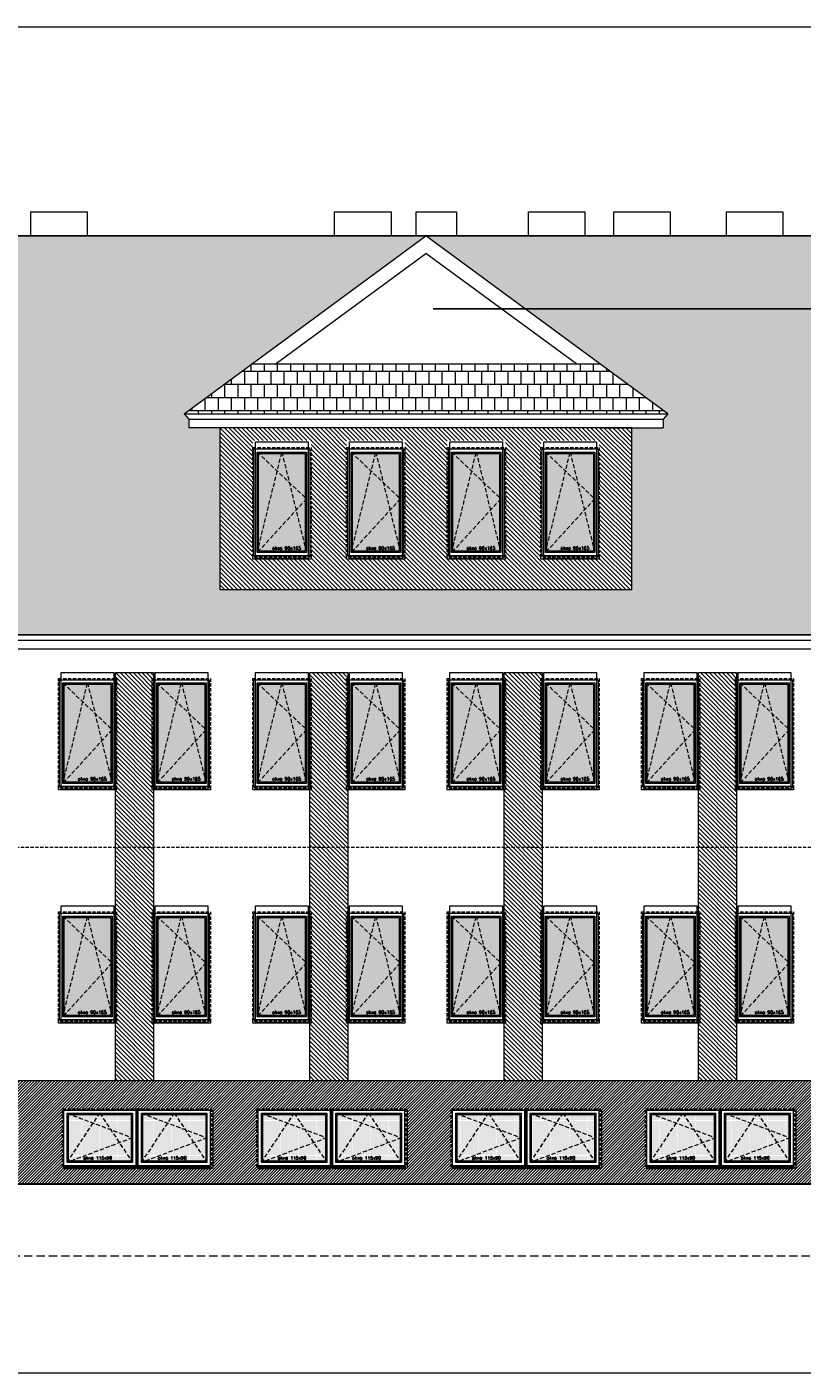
# Model space of a CAD drawing. Header units: millimetres. Extents: x 23192 to 177760, y -399809 to -79279.
# Tile 8 of 256: x 58257 to 59454, y -241830 to -239753. Entities that reach past the tile are written whole.
import ezdxf

# ---------------------------------------------------------------- set-up
doc = ezdxf.new("R2010")
doc.units = ezdxf.units.MM
for name, pattern in [('CACHE', [9.525, 6.35, -3.175]), ('CARKOVANA', [7.5, 5, -2.5]), ('HIDDEN', [9.525, 6.35, -3.175])]:
    doc.linetypes.add(name, pattern=pattern)
doc.layers.get('0').update_dxf_attribs({"lineweight": 0})
for name, color, linetype, lineweight in [('! opisy okien elewacja', 7, 'Continuous', 0), ('!! 0_ Istn-okna', 6, 'Continuous', 13), ('!! 0_ Istn-sciany', 3, 'Continuous', 30), ('!! 0_ Istn-widok', 1, 'Continuous', 15), ('!! 0_ WIDOK ELEWACJA', 4, 'Continuous', 0), ('!! 0_Istn-cienka', 4, 'Continuous', 9), ('!! 0_Istn-drzwi', 1, 'Continuous', 13), ('!! 1_Hatch dach', 252, 'Continuous', 5), ('!! 2_NOWE OKNA WIDOk - remont', 140, 'Continuous', 5), ('!! 2_TYNK OBRYS', 252, 'Continuous', 13)]:
    doc.layers.add(name, color=color, linetype=linetype, lineweight=lineweight)
for name, color, linetype, lineweight, true_color in [('!! 1_ELEWACJA KOLOR', 7, 'Continuous', 13, 0x6888bb), ('!! 1_Wyburzenia', 252, 'CARKOVANA', 13, 0x696969), ('!! 2_ELEWACJA COKÓŁ', 9, 'Continuous', 13, 0x808080)]:
    doc.layers.add(name, color=color, linetype=linetype, lineweight=lineweight, true_color=true_color)
doc.layers.add('!!_1  OPISY ELEWACJE', color=250, linetype='Continuous')
doc.styles.add('TXT', font='simplex.shx')

# ---------------------------------------------------------------- blocks, each defined once
blk = doc.blocks.new('okno 90x180')
at = {"layer": '!! 1_Hatch dach', "true_color": 0x575757}
h = blk.add_hatch(dxfattribs=at)
h.set_pattern_fill('DOTS', color=251)
h.set_pattern_definition([(0, (-9632.3096, -11392.1331), (0.79375, 1.5875), [0, -1.5875])])
h.paths.add_polyline_path([(9, -20), (81, -20), (81, -171), (9, -171)])
at = {"layer": '!! 0_ Istn-okna', "linetype": 'CARKOVANA', "lineweight": 5}
blk.add_lwpolyline([(0, -11), (90, -11), (90, -180), (0, -180)], close=True, dxfattribs=at)
at = {"layer": '!! 0_ Istn-okna'}
for points in [[(2, -13), (88, -13), (88, -178), (2, -178)], [(7, -18), (83, -18), (83, -173), (7, -173)], [(9, -20), (81, -20), (81, -171), (9, -171)], [(0, -178), (90, -178), (90, -183), (0, -183)]]:
    blk.add_lwpolyline(points, close=True, dxfattribs=at)
at = {"layer": '!! 1_Hatch dach', "color": 251, "linetype": 'CACHE', "true_color": 0x575757}
for points in [[(7, -173), (45, -18), (83, -173)], [(7, -18), (83, -90), (7, -173)]]:
    blk.add_lwpolyline(points, dxfattribs=at)
at = {"insert": (30.1, -163.6), "char_height": 5, "attachment_point": 1, "style": 'TXT'}
blk.add_mtext_dynamic_manual_height_columns('okno 90x165', width=52.63, gutter_width=75, heights=[0], dxfattribs=at)
blk = doc.blocks.new('okno 115x115')
at = {"layer": '!! 1_Hatch dach', "true_color": 0x575757}
h = blk.add_hatch(dxfattribs=at)
h.set_pattern_fill('DOTS', color=251, angle=360)
h.set_pattern_definition([(360, (-21873.4686, 1906.5186), (0.79375, 1.5875), [0, -1.5875])])
h.paths.add_polyline_path([(-12257.2, 13266.7), (-12160.2, 13266.7), (-12160.2, 13194.7), (-12257.2, 13194.7)])
h = blk.add_hatch(dxfattribs=at)
h.set_pattern_fill('ANSI31', color=251, scale=0.2, angle=360)
h.paths.add_polyline_path([(-12264.2, 13187.7), (-12153.2, 13187.7), (-12153.2, 13182.7), (-12264.2, 13182.7)])
at = {"layer": '!! 0_ Istn-okna', "linetype": 'CARKOVANA', "lineweight": 5}
blk.add_lwpolyline([(-12266.2, 13275.7), (-12151.2, 13275.7), (-12151.2, 13185.7), (-12266.2, 13185.7)], close=True, dxfattribs=at)
at = {"layer": '!! 0_ Istn-okna'}
for points in [[(-12264.2, 13273.7), (-12153.2, 13273.7), (-12153.2, 13187.7), (-12264.2, 13187.7)], [(-12259.2, 13268.7), (-12158.2, 13268.7), (-12158.2, 13192.7), (-12259.2, 13192.7)], [(-12257.2, 13266.7), (-12160.2, 13266.7), (-12160.2, 13194.7), (-12257.2, 13194.7)], [(-12264.2, 13187.7), (-12153.2, 13187.7), (-12153.2, 13182.7), (-12264.2, 13182.7)]]:
    blk.add_lwpolyline(points, close=True, dxfattribs=at)
at = {"layer": '!! 1_Hatch dach', "color": 251, "linetype": 'CACHE', "true_color": 0x575757}
for points in [[(-12259.2, 13192.7), (-12208.7, 13268.7), (-12158.2, 13192.7)], [(-12259.2, 13268.7), (-12158.2, 13230.7), (-12259.2, 13192.7)]]:
    blk.add_lwpolyline(points, dxfattribs=at)
at = {"insert": (-12234.1, 13202.1), "char_height": 5, "attachment_point": 1, "style": 'TXT'}
blk.add_mtext_dynamic_manual_height_columns('okno 115x90', width=52.63, gutter_width=75, heights=[0], dxfattribs=at)

msp = doc.modelspace()

# ---------------------------------------------------------------- hatches: boundary and pattern name
at = {"layer": '!! 1_ELEWACJA KOLOR', "true_color": 0x315442}
h = msp.add_hatch(dxfattribs=at)
h.set_pattern_fill('ANSI31', color=129, scale=1.5, angle=-90)
h.paths.add_polyline_path([(59190.56903, -240371.5708), (59142.06903, -240371.5708), (58555.56903, -240371.5708), (58555.56903, -240621.52607), (59190.56903, -240621.52607)])
h.paths.add_polyline_path([(58905.56903, -240574.15298), (58905.56903, -240569.15298), (58905.56903, -240391.15298), (58995.56903, -240391.15298), (58995.56903, -240571.15298), (58995.56903, -240574.15298)], flags=16)
h.paths.add_polyline_path([(58910.06903, -240573.15298), (58910.06903, -240569.15298), (58907.56903, -240569.15298), (58907.56903, -240393.15298), (58993.56903, -240393.15298), (58993.56903, -240569.15298), (58991.06903, -240569.15298), (58991.06903, -240573.15298)], flags=0)
h.paths.add_polyline_path([(58912.56903, -240564.15298), (58912.56903, -240398.15298), (58988.56903, -240398.15298), (58988.56903, -240564.15298)], flags=0)
h.paths.add_polyline_path([(58912.56903, -240564.15298), (58914.56903, -240555.41614), (58914.56903, -240400.33719), (58914.40035, -240400.15298), (58950.1112, -240400.15298), (58950.56903, -240398.15298), (58951.02686, -240400.15298), (58986.56903, -240400.15298), (58986.56903, -240478.96877), (58988.56903, -240481.15298), (58986.56903, -240483.33719), (58986.56903, -240562.15298), (58914.40035, -240562.15298)], flags=0)
h.paths.add_polyline_path([(58840.56903, -240574.15298), (58750.56903, -240574.15298), (58750.56903, -240569.15298), (58750.56903, -240391.15298), (58840.56903, -240391.15298), (58840.56903, -240571.15298)], flags=16)
h.paths.add_polyline_path([(58836.06903, -240573.15298), (58755.06903, -240573.15298), (58755.06903, -240569.15298), (58752.56903, -240569.15298), (58752.56903, -240393.15298), (58838.56903, -240393.15298), (58838.56903, -240569.15298), (58836.06903, -240569.15298)], flags=0)
h.paths.add_polyline_path([(58833.56903, -240564.15298), (58757.56903, -240564.15298), (58757.56903, -240398.15298), (58833.56903, -240398.15298)], flags=0)
h.paths.add_polyline_path([(58831.56903, -240562.15298), (58759.40035, -240562.15298), (58757.56903, -240564.15298), (58759.56903, -240555.41614), (58759.56903, -240400.33719), (58759.40035, -240400.15298), (58795.1112, -240400.15298), (58795.56903, -240398.15298), (58796.02686, -240400.15298), (58831.56903, -240400.15298), (58831.56903, -240478.96877), (58833.56903, -240481.15298), (58831.56903, -240483.33719)], flags=0)
h.paths.add_polyline_path([(59050.56903, -240574.15298), (59050.56903, -240569.15298), (59050.56903, -240391.15298), (59140.56903, -240391.15298), (59140.56903, -240571.15298), (59140.56903, -240574.15298)], flags=16)
h.paths.add_polyline_path([(59052.56903, -240569.15298), (59052.56903, -240393.15298), (59138.56903, -240393.15298), (59138.56903, -240569.15298), (59136.06903, -240569.15298), (59136.06903, -240573.15298), (59055.06903, -240573.15298), (59055.06903, -240569.15298)], flags=0)
h.paths.add_polyline_path([(59057.56903, -240564.15298), (59057.56903, -240398.15298), (59133.56903, -240398.15298), (59133.56903, -240564.15298)], flags=0)
h.paths.add_polyline_path([(59057.56903, -240564.15298), (59059.56903, -240555.41614), (59059.56903, -240400.33719), (59059.40035, -240400.15298), (59095.1112, -240400.15298), (59095.56903, -240398.15298), (59096.02686, -240400.15298), (59131.56903, -240400.15298), (59131.56903, -240478.96877), (59133.56903, -240481.15298), (59131.56903, -240483.33719), (59131.56903, -240562.15298), (59059.40035, -240562.15298)], flags=0)
h.paths.add_polyline_path([(58695.56903, -240574.15298), (58605.56903, -240574.15298), (58605.56903, -240569.15298), (58605.56903, -240391.15298), (58695.56903, -240391.15298), (58695.56903, -240571.15298)], flags=16)
h.paths.add_polyline_path([(58693.56903, -240569.15298), (58691.06903, -240569.15298), (58691.06903, -240573.15298), (58610.06903, -240573.15298), (58610.06903, -240569.15298), (58607.56903, -240569.15298), (58607.56903, -240393.15298), (58693.56903, -240393.15298)], flags=0)
h.paths.add_polyline_path([(58688.56903, -240564.15298), (58612.56903, -240564.15298), (58612.56903, -240398.15298), (58688.56903, -240398.15298)], flags=0)
h.paths.add_polyline_path([(58686.56903, -240562.15298), (58614.40035, -240562.15298), (58612.56903, -240564.15298), (58614.56903, -240555.41614), (58614.56903, -240400.33719), (58614.40035, -240400.15298), (58650.1112, -240400.15298), (58650.56903, -240398.15298), (58651.02686, -240400.15298), (58686.56903, -240400.15298), (58686.56903, -240478.96877), (58688.56903, -240481.15298), (58686.56903, -240483.33719)], flags=0)
h.paths.add_polyline_path([(58634.39678, -240560.99335), (58684.51583, -240560.99335), (58684.51583, -240553.49335), (58634.39678, -240553.49335)], flags=8)
h.paths.add_polyline_path([(58779.39678, -240560.99335), (58829.51583, -240560.99335), (58829.51583, -240553.49335), (58779.39678, -240553.49335)], flags=8)
h.paths.add_polyline_path([(58934.39678, -240560.99335), (58984.51583, -240560.99335), (58984.51583, -240553.49335), (58934.39678, -240553.49335)], flags=8)
h.paths.add_polyline_path([(59079.39678, -240560.99335), (59129.51583, -240560.99335), (59129.51583, -240553.49335), (59079.39678, -240553.49335)], flags=8)
h = msp.add_hatch(dxfattribs=at)
h.set_pattern_fill('ANSI31', color=129, scale=1.5, angle=-90)
h.paths.add_polyline_path([(58393.56903, -240749.35053), (58452.56903, -240749.35053), (58452.56903, -241379.35053), (58393.56903, -241379.35053)])
h = msp.add_hatch(dxfattribs=at)
h.set_pattern_fill('ANSI31', color=129, scale=1.5, angle=-90)
h.paths.add_polyline_path([(58693.56903, -240749.35053), (58752.56903, -240749.35053), (58752.56903, -241379.35053), (58693.56903, -241379.35053)])
h = msp.add_hatch(dxfattribs=at)
h.set_pattern_fill('ANSI31', color=129, scale=1.5, angle=-90)
h.paths.add_polyline_path([(58993.56903, -240749.35053), (59052.56903, -240749.35053), (59052.56903, -241379.35053), (58993.56903, -241379.35053)])
h = msp.add_hatch(dxfattribs=at)
h.set_pattern_fill('ANSI31', color=129, scale=1.5, angle=-90)
h.paths.add_polyline_path([(59293.56903, -240749.35053), (59352.56903, -240749.35053), (59352.56903, -241379.35053), (59293.56903, -241379.35053)])
at = {"layer": '!! 1_Hatch dach', "true_color": 0x990000}
h = msp.add_hatch(dxfattribs=at)
h.set_pattern_fill('AR-B88', color=14, scale=0.1, angle=180)
h.paths.add_polyline_path([(58873.06903, -240075.35053), (55873.06903, -240075.35053), (56246.33593, -240349.80011), (56239.06903, -240358.05796), (56239.06903, -240371.5708), (56227.17773, -240371.5708), (56190.56903, -240371.5708), (56190.56903, -240621.52607), (55555.56903, -240621.52607), (55555.56903, -240371.5708), (55507.06903, -240371.5708), (55507.06903, -240358.05796), (55499.80212, -240349.80011), (55873.06903, -240075.35053), (54941.06903, -240075.35053), (54941.06903, -240691.16861), (56910.29832, -240691.16861), (57374.31903, -240282.83038), (57838.33974, -240691.16861), (59895.06903, -240691.16861), (59895.06903, -240075.35053), (58873.06903, -240075.35053), (59246.33593, -240349.80011), (59239.06903, -240358.05796), (59239.06903, -240371.5708), (59227.17773, -240371.5708), (59190.56903, -240371.5708), (59190.56903, -240621.52607), (58555.56903, -240621.52607), (58555.56903, -240371.5708), (58507.06903, -240371.5708), (58507.06903, -240358.05796), (58499.80212, -240349.80011)])
h.paths.add_polyline_path([(56496.06903, -240456.15298), (56496.06903, -240571.15298), (56421.06903, -240571.15298), (56421.06903, -240456.15298)], flags=16)
h.paths.add_polyline_path([(56489.06903, -240463.15298), (56489.06903, -240564.15298), (56428.06903, -240564.15298), (56428.06903, -240463.15298)], flags=0)
h.paths.add_polyline_path([(56487.06903, -240465.15298), (56487.06903, -240511.99724), (56489.06903, -240513.65298), (56487.06903, -240515.30872), (56487.06903, -240557.53003), (56488.46507, -240562.15298), (56430.48487, -240562.15298), (56428.06903, -240564.15298), (56430.06903, -240557.53003), (56430.06903, -240464.80872), (56430.48487, -240465.15298), (56457.96507, -240465.15298), (56458.56903, -240463.15298), (56459.17299, -240465.15298)], flags=0)
h.paths.add_polyline_path([(59495.06903, -240456.15298), (59570.06903, -240456.15298), (59570.06903, -240571.15298), (59495.06903, -240571.15298)], flags=16)
h.paths.add_polyline_path([(59502.06903, -240463.15298), (59563.06903, -240463.15298), (59563.06903, -240564.15298), (59502.06903, -240564.15298)], flags=0)
h.paths.add_polyline_path([(59504.06903, -240464.80872), (59504.48487, -240465.15298), (59531.96507, -240465.15298), (59532.56903, -240463.15298), (59533.17299, -240465.15298), (59561.06903, -240465.15298), (59561.06903, -240511.99724), (59563.06903, -240513.65298), (59561.06903, -240515.30872), (59561.06903, -240557.53003), (59562.46507, -240562.15298), (59504.48487, -240562.15298), (59502.06903, -240564.15298), (59504.06903, -240557.53003)], flags=0)
h.paths.add_polyline_path([(55345.06903, -240456.15298), (55345.06903, -240571.15298), (55270.06903, -240571.15298), (55270.06903, -240456.15298)], flags=16)
h.paths.add_polyline_path([(55338.06903, -240463.15298), (55338.06903, -240564.15298), (55277.06903, -240564.15298), (55277.06903, -240463.15298)], flags=0)
h.paths.add_polyline_path([(55336.06903, -240465.15298), (55336.06903, -240511.99724), (55338.06903, -240513.65298), (55336.06903, -240515.30872), (55336.06903, -240557.53003), (55337.46507, -240562.15298), (55279.48487, -240562.15298), (55277.06903, -240564.15298), (55279.06903, -240557.53003), (55279.06903, -240464.80872), (55279.48487, -240465.15298), (55306.96507, -240465.15298), (55307.56903, -240463.15298), (55308.17299, -240465.15298)], flags=0)
h.paths.add_polyline_path([(55298.89678, -240560.99335), (55349.01583, -240560.99335), (55349.01583, -240553.49335), (55298.89678, -240553.49335)], flags=24)
h.paths.add_polyline_path([(56449.89678, -240560.99335), (56500.01583, -240560.99335), (56500.01583, -240553.49335), (56449.89678, -240553.49335)], flags=24)
h.paths.add_polyline_path([(59523.89678, -240560.99335), (59574.01583, -240560.99335), (59574.01583, -240553.49335), (59523.89678, -240553.49335)], flags=24)
h = msp.add_hatch(dxfattribs=at)
h.set_pattern_fill('AR-B88', color=14, scale=0.1, angle=180)
h.paths.add_polyline_path([(59142.56989, -240273.50472), (58603.56816, -240273.50472), (58499.80212, -240349.80011), (59246.33593, -240349.80011)])
at = {"layer": '!! 2_ELEWACJA COKÓŁ', "true_color": 0x2b2b2c}
h = msp.add_hatch(dxfattribs=at)
h.set_pattern_fill('ANSI31', color=250)
h.set_pattern_definition([(45, (-4038.4983, -39195.6034), (-2.24506403, 2.24506403), [])])
h.paths.add_polyline_path([(59805.06903, -241379.35053), (58005.06903, -241379.35053), (58005.06903, -241538.93262), (59805.06903, -241538.93262)])
h.paths.add_polyline_path([(59212.06903, -241422.35053), (59327.06903, -241422.35053), (59444.06903, -241422.35053), (59444.06903, -241514.35053), (59212.06903, -241514.35053)], flags=16)
h.paths.add_polyline_path([(59214.06903, -241424.35053), (59325.06903, -241424.35053), (59325.06903, -241510.35053), (59214.06903, -241510.35053)], flags=0)
h.paths.add_polyline_path([(59219.06903, -241429.35053), (59320.06903, -241429.35053), (59320.06903, -241505.35053), (59219.06903, -241505.35053)], flags=0)
h.paths.add_polyline_path([(59224.38482, -241431.35053), (59268.24008, -241431.35053), (59269.56903, -241429.35053), (59270.89798, -241431.35053), (59318.06903, -241431.35053), (59318.06903, -241466.59806), (59320.06903, -241467.35053), (59318.06903, -241468.10301), (59318.06903, -241502.34063), (59318.74008, -241503.35053), (59224.38482, -241503.35053), (59219.06903, -241505.35053), (59221.06903, -241502.34063), (59221.06903, -241430.10301)], flags=0)
h.paths.add_polyline_path([(59144.06903, -241514.35053), (58912.06903, -241514.35053), (58912.06903, -241422.35053), (59027.06903, -241422.35053), (59144.06903, -241422.35053)], flags=16)
h.paths.add_polyline_path([(59140.06903, -241424.35053), (59140.06903, -241510.35053), (59029.06903, -241510.35053), (59029.06903, -241424.35053)], flags=0)
h.paths.add_polyline_path([(59135.06903, -241429.35053), (59135.06903, -241505.35053), (59034.06903, -241505.35053), (59034.06903, -241429.35053)], flags=0)
h.paths.add_polyline_path([(59133.06903, -241431.35053), (59133.06903, -241466.59806), (59135.06903, -241467.35053), (59133.06903, -241468.10301), (59133.06903, -241502.34063), (59133.74008, -241503.35053), (59039.38482, -241503.35053), (59034.06903, -241505.35053), (59036.06903, -241502.34063), (59036.06903, -241430.10301), (59039.38482, -241431.35053), (59083.24008, -241431.35053), (59084.56903, -241429.35053), (59085.89798, -241431.35053)], flags=0)
h.paths.add_polyline_path([(59329.06903, -241424.35053), (59440.06903, -241424.35053), (59440.06903, -241510.35053), (59329.06903, -241510.35053)], flags=0)
h.paths.add_polyline_path([(59334.06903, -241429.35053), (59435.06903, -241429.35053), (59435.06903, -241505.35053), (59334.06903, -241505.35053)], flags=0)
h.paths.add_polyline_path([(59339.38482, -241431.35053), (59383.24008, -241431.35053), (59384.56903, -241429.35053), (59385.89798, -241431.35053), (59433.06903, -241431.35053), (59433.06903, -241466.59806), (59435.06903, -241467.35053), (59433.06903, -241468.10301), (59433.06903, -241502.34063), (59433.74008, -241503.35053), (59339.38482, -241503.35053), (59334.06903, -241505.35053), (59336.06903, -241502.34063), (59336.06903, -241430.10301)], flags=0)
h.paths.add_polyline_path([(59025.06903, -241424.35053), (59025.06903, -241510.35053), (58914.06903, -241510.35053), (58914.06903, -241424.35053)], flags=0)
h.paths.add_polyline_path([(59020.06903, -241429.35053), (59020.06903, -241505.35053), (58919.06903, -241505.35053), (58919.06903, -241429.35053)], flags=0)
h.paths.add_polyline_path([(59018.06903, -241431.35053), (59018.06903, -241466.59806), (59020.06903, -241467.35053), (59018.06903, -241468.10301), (59018.06903, -241502.34063), (59018.74008, -241503.35053), (58924.38482, -241503.35053), (58919.06903, -241505.35053), (58921.06903, -241502.34063), (58921.06903, -241430.10301), (58924.38482, -241431.35053), (58968.24008, -241431.35053), (58969.56903, -241429.35053), (58970.89798, -241431.35053)], flags=0)
h.paths.add_polyline_path([(59512.06903, -241422.35053), (59627.06903, -241422.35053), (59744.06903, -241422.35053), (59744.06903, -241514.35053), (59512.06903, -241514.35053)], flags=16)
h.paths.add_polyline_path([(59514.06903, -241424.35053), (59625.06903, -241424.35053), (59625.06903, -241510.35053), (59514.06903, -241510.35053)], flags=0)
h.paths.add_polyline_path([(59519.06903, -241429.35053), (59620.06903, -241429.35053), (59620.06903, -241505.35053), (59519.06903, -241505.35053)], flags=0)
h.paths.add_polyline_path([(59521.06903, -241430.10301), (59524.38482, -241431.35053), (59568.24008, -241431.35053), (59569.56903, -241429.35053), (59570.89798, -241431.35053), (59618.06903, -241431.35053), (59618.06903, -241466.59806), (59620.06903, -241467.35053), (59618.06903, -241468.10301), (59618.06903, -241502.34063), (59618.74008, -241503.35053), (59524.38482, -241503.35053), (59519.06903, -241505.35053), (59521.06903, -241502.34063)], flags=0)
h.paths.add_polyline_path([(58844.06903, -241514.35053), (58612.06903, -241514.35053), (58612.06903, -241422.35053), (58727.06903, -241422.35053), (58844.06903, -241422.35053)], flags=16)
h.paths.add_polyline_path([(58840.06903, -241424.35053), (58840.06903, -241510.35053), (58729.06903, -241510.35053), (58729.06903, -241424.35053)], flags=0)
h.paths.add_polyline_path([(58835.06903, -241429.35053), (58835.06903, -241505.35053), (58734.06903, -241505.35053), (58734.06903, -241429.35053)], flags=0)
h.paths.add_polyline_path([(58833.06903, -241431.35053), (58833.06903, -241466.59806), (58835.06903, -241467.35053), (58833.06903, -241468.10301), (58833.06903, -241502.34063), (58833.74008, -241503.35053), (58739.38482, -241503.35053), (58734.06903, -241505.35053), (58736.06903, -241502.34063), (58736.06903, -241430.10301), (58739.38482, -241431.35053), (58783.24008, -241431.35053), (58784.56903, -241429.35053), (58785.89798, -241431.35053)], flags=0)
h.paths.add_polyline_path([(59629.06903, -241424.35053), (59740.06903, -241424.35053), (59740.06903, -241510.35053), (59629.06903, -241510.35053)], flags=0)
h.paths.add_polyline_path([(59634.06903, -241429.35053), (59735.06903, -241429.35053), (59735.06903, -241505.35053), (59634.06903, -241505.35053)], flags=0)
h.paths.add_polyline_path([(59636.06903, -241430.10301), (59639.38482, -241431.35053), (59683.24008, -241431.35053), (59684.56903, -241429.35053), (59685.89798, -241431.35053), (59733.06903, -241431.35053), (59733.06903, -241466.59806), (59735.06903, -241467.35053), (59733.06903, -241468.10301), (59733.06903, -241502.34063), (59733.74008, -241503.35053), (59639.38482, -241503.35053), (59634.06903, -241505.35053), (59636.06903, -241502.34063)], flags=0)
h.paths.add_polyline_path([(58725.06903, -241424.35053), (58725.06903, -241510.35053), (58614.06903, -241510.35053), (58614.06903, -241424.35053)], flags=0)
h.paths.add_polyline_path([(58720.06903, -241429.35053), (58720.06903, -241505.35053), (58619.06903, -241505.35053), (58619.06903, -241429.35053)], flags=0)
h.paths.add_polyline_path([(58718.06903, -241431.35053), (58718.06903, -241466.59806), (58720.06903, -241467.35053), (58718.06903, -241468.10301), (58718.06903, -241502.34063), (58718.74008, -241503.35053), (58624.38482, -241503.35053), (58619.06903, -241505.35053), (58621.06903, -241502.34063), (58621.06903, -241430.10301), (58624.38482, -241431.35053), (58668.24008, -241431.35053), (58669.56903, -241429.35053), (58670.89798, -241431.35053)], flags=0)
h.paths.add_polyline_path([(58544.06903, -241514.35053), (58312.06903, -241514.35053), (58312.06903, -241422.35053), (58427.06903, -241422.35053), (58544.06903, -241422.35053)], flags=16)
h.paths.add_polyline_path([(58540.06903, -241424.35053), (58540.06903, -241510.35053), (58429.06903, -241510.35053), (58429.06903, -241424.35053)], flags=0)
h.paths.add_polyline_path([(58535.06903, -241429.35053), (58535.06903, -241505.35053), (58434.06903, -241505.35053), (58434.06903, -241429.35053)], flags=0)
h.paths.add_polyline_path([(58533.06903, -241431.35053), (58533.06903, -241466.59806), (58535.06903, -241467.35053), (58533.06903, -241468.10301), (58533.06903, -241502.34063), (58533.74008, -241503.35053), (58439.38482, -241503.35053), (58434.06903, -241505.35053), (58436.06903, -241502.34063), (58436.06903, -241430.10301), (58439.38482, -241431.35053), (58483.24008, -241431.35053), (58484.56903, -241429.35053), (58485.89798, -241431.35053)], flags=0)
h.paths.add_polyline_path([(58425.06903, -241424.35053), (58425.06903, -241510.35053), (58314.06903, -241510.35053), (58314.06903, -241424.35053)], flags=0)
h.paths.add_polyline_path([(58420.06903, -241429.35053), (58420.06903, -241505.35053), (58319.06903, -241505.35053), (58319.06903, -241429.35053)], flags=0)
h.paths.add_polyline_path([(58420.06903, -241467.35053), (58418.06903, -241468.10301), (58418.06903, -241502.34063), (58418.74008, -241503.35053), (58324.38482, -241503.35053), (58319.06903, -241505.35053), (58321.06903, -241502.34063), (58321.06903, -241430.10301), (58324.38482, -241431.35053), (58368.24008, -241431.35053), (58369.56903, -241429.35053), (58370.89798, -241431.35053), (58418.06903, -241431.35053), (58418.06903, -241466.59806)], flags=0)
h.paths.add_polyline_path([(58244.06903, -241514.35053), (58012.06903, -241514.35053), (58012.06903, -241422.35053), (58127.06903, -241422.35053), (58244.06903, -241422.35053)], flags=16)
h.paths.add_polyline_path([(58240.06903, -241424.35053), (58240.06903, -241510.35053), (58129.06903, -241510.35053), (58129.06903, -241424.35053)], flags=0)
h.paths.add_polyline_path([(58235.06903, -241429.35053), (58235.06903, -241505.35053), (58134.06903, -241505.35053), (58134.06903, -241429.35053)], flags=0)
h.paths.add_polyline_path([(58235.06903, -241467.35053), (58233.06903, -241468.10301), (58233.06903, -241502.34063), (58233.74008, -241503.35053), (58139.38482, -241503.35053), (58134.06903, -241505.35053), (58136.06903, -241502.34063), (58136.06903, -241430.10301), (58139.38482, -241431.35053), (58183.24008, -241431.35053), (58184.56903, -241429.35053), (58185.89798, -241431.35053), (58233.06903, -241431.35053), (58233.06903, -241466.59806)], flags=0)
h.paths.add_polyline_path([(58125.06903, -241424.35053), (58125.06903, -241510.35053), (58014.06903, -241510.35053), (58014.06903, -241424.35053)], flags=0)
h.paths.add_polyline_path([(58120.06903, -241429.35053), (58120.06903, -241505.35053), (58019.06903, -241505.35053), (58019.06903, -241429.35053)], flags=0)
h.paths.add_polyline_path([(58120.06903, -241467.35053), (58118.06903, -241468.10301), (58118.06903, -241502.34063), (58118.74008, -241503.35053), (58024.38482, -241503.35053), (58019.06903, -241505.35053), (58021.06903, -241502.34063), (58021.06903, -241430.10301), (58024.38482, -241431.35053), (58068.24008, -241431.35053), (58069.56903, -241429.35053), (58070.89798, -241431.35053), (58118.06903, -241431.35053), (58118.06903, -241466.59806)], flags=0)
h.paths.add_polyline_path([(59657.89678, -241502.1909), (59707.06345, -241502.1909), (59707.06345, -241494.6909), (59657.89678, -241494.6909)], flags=8)
h.paths.add_polyline_path([(59542.89678, -241502.1909), (59592.06345, -241502.1909), (59592.06345, -241494.6909), (59542.89678, -241494.6909)], flags=8)
h.paths.add_polyline_path([(59357.89678, -241502.1909), (59407.06345, -241502.1909), (59407.06345, -241494.6909), (59357.89678, -241494.6909)], flags=8)
h.paths.add_polyline_path([(59242.89678, -241502.1909), (59292.06345, -241502.1909), (59292.06345, -241494.6909), (59242.89678, -241494.6909)], flags=8)
h.paths.add_polyline_path([(59057.89678, -241502.1909), (59107.06345, -241502.1909), (59107.06345, -241494.6909), (59057.89678, -241494.6909)], flags=8)
h.paths.add_polyline_path([(58942.89678, -241502.1909), (58992.06345, -241502.1909), (58992.06345, -241494.6909), (58942.89678, -241494.6909)], flags=8)
h.paths.add_polyline_path([(58757.89678, -241502.1909), (58807.06345, -241502.1909), (58807.06345, -241494.6909), (58757.89678, -241494.6909)], flags=8)
h.paths.add_polyline_path([(58642.89678, -241502.1909), (58692.06345, -241502.1909), (58692.06345, -241494.6909), (58642.89678, -241494.6909)], flags=8)
h.paths.add_polyline_path([(58457.89678, -241502.1909), (58507.06345, -241502.1909), (58507.06345, -241494.6909), (58457.89678, -241494.6909)], flags=8)
h.paths.add_polyline_path([(58342.89678, -241502.1909), (58392.06345, -241502.1909), (58392.06345, -241494.6909), (58342.89678, -241494.6909)], flags=8)
h.paths.add_polyline_path([(58157.89678, -241502.1909), (58207.06345, -241502.1909), (58207.06345, -241494.6909), (58157.89678, -241494.6909)], flags=8)
h.paths.add_polyline_path([(58042.89678, -241502.1909), (58092.06345, -241502.1909), (58092.06345, -241494.6909), (58042.89678, -241494.6909)], flags=8)

# ---------------------------------------------------------------- linework, layer by layer
at = {"layer": '! opisy okien elewacja'}
msp.add_lwpolyline([(53420.42771, -239752.90582), (60543.65378, -239752.90582), (60543.65378, -241830.32956), (53420.42771, -241830.32956)], close=True, dxfattribs=at)
for points in [[(58555.56903, -240621.52607), (58555.56903, -240371.5708)], [(59190.56903, -240621.52607), (59190.56903, -240371.5708)]]:
    msp.add_lwpolyline(points, dxfattribs=at)
at = {"layer": '!! 0_ Istn-sciany'}
msp.add_lwpolyline([(59954.93486, -241538.93262), (58000.06903, -241538.93262)], dxfattribs=at)
at = {"layer": '!! 0_ Istn-widok'}
msp.add_lwpolyline([(57838.33974, -240691.16861), (59895.06903, -240691.16861)], dxfattribs=at)
at = {"layer": '!! 0_ WIDOK ELEWACJA'}
for points in [[(58263.06903, -240038.35053), (58350.06903, -240038.35053), (58350.06903, -240075.35053), (58263.06903, -240075.35053)], [(58732.06903, -240038.35053), (58819.06903, -240038.35053), (58819.06903, -240075.35053), (58732.06903, -240075.35053)], [(58858.06903, -240038.35053), (58920.06903, -240038.35053), (58920.06903, -240075.35053), (58858.06903, -240075.35053)], [(59031.06903, -240038.35053), (59118.06903, -240038.35053), (59118.06903, -240075.35053), (59031.06903, -240075.35053)], [(59163.06903, -240038.35053), (59250.06903, -240038.35053), (59250.06903, -240075.35053), (59163.06903, -240075.35053)], [(59337.06903, -240038.35053), (59424.06903, -240038.35053), (59424.06903, -240075.35053), (59337.06903, -240075.35053)], [(54941.06903, -240691.16861), (54941.06903, -240075.35053), (59895.06903, -240075.35053), (59895.06903, -240691.16861), (57838.33974, -240691.16861), (57374.31903, -240282.83038), (56910.29832, -240691.16861)], [(58610.06903, -240393.15298), (58691.06903, -240393.15298), (58691.06903, -240573.15298), (58610.06903, -240573.15298)], [(58755.06903, -240393.15298), (58836.06903, -240393.15298), (58836.06903, -240573.15298), (58755.06903, -240573.15298)], [(58910.06903, -240393.15298), (58991.06903, -240393.15298), (58991.06903, -240573.15298), (58910.06903, -240573.15298)], [(59055.06903, -240393.15298), (59136.06903, -240393.15298), (59136.06903, -240573.15298), (59055.06903, -240573.15298)], [(58310.06903, -240749.35053), (58391.06903, -240749.35053), (58391.06903, -240929.35053), (58310.06903, -240929.35053)], [(58455.06903, -240749.35053), (58536.06903, -240749.35053), (58536.06903, -240929.35053), (58455.06903, -240929.35053)], [(58455.06903, -240749.35053), (58536.06903, -240749.35053), (58536.06903, -240929.35053), (58455.06903, -240929.35053)], [(58610.06903, -240749.35053), (58691.06903, -240749.35053), (58691.06903, -240929.35053), (58610.06903, -240929.35053)], [(58755.06903, -240749.35053), (58836.06903, -240749.35053), (58836.06903, -240929.35053), (58755.06903, -240929.35053)], [(58910.06903, -240749.35053), (58991.06903, -240749.35053), (58991.06903, -240929.35053), (58910.06903, -240929.35053)], [(59055.06903, -240749.35053), (59136.06903, -240749.35053), (59136.06903, -240929.35053), (59055.06903, -240929.35053)], [(59210.06903, -240749.35053), (59291.06903, -240749.35053), (59291.06903, -240929.35053), (59210.06903, -240929.35053)], [(59355.06903, -240749.35053), (59436.06903, -240749.35053), (59436.06903, -240929.35053), (59355.06903, -240929.35053)], [(58310.06903, -241109.35053), (58391.06903, -241109.35053), (58391.06903, -241289.35053), (58310.06903, -241289.35053)], [(58455.06903, -241109.35053), (58536.06903, -241109.35053), (58536.06903, -241289.35053), (58455.06903, -241289.35053)], [(58455.06903, -241109.35053), (58536.06903, -241109.35053), (58536.06903, -241289.35053), (58455.06903, -241289.35053)], [(58610.06903, -241109.35053), (58691.06903, -241109.35053), (58691.06903, -241289.35053), (58610.06903, -241289.35053)], [(58755.06903, -241109.35053), (58836.06903, -241109.35053), (58836.06903, -241289.35053), (58755.06903, -241289.35053)], [(58910.06903, -241109.35053), (58991.06903, -241109.35053), (58991.06903, -241289.35053), (58910.06903, -241289.35053)], [(59055.06903, -241109.35053), (59136.06903, -241109.35053), (59136.06903, -241289.35053), (59055.06903, -241289.35053)], [(59210.06903, -241109.35053), (59291.06903, -241109.35053), (59291.06903, -241289.35053), (59210.06903, -241289.35053)], [(59355.06903, -241109.35053), (59436.06903, -241109.35053), (59436.06903, -241289.35053), (59355.06903, -241289.35053)], [(58544.06903, -241424.35053), (58544.06903, -241514.35053), (58314.06903, -241514.35053), (58314.06903, -241424.35053)], [(58844.06903, -241424.35053), (58844.06903, -241514.35053), (58614.06903, -241514.35053), (58614.06903, -241424.35053)], [(59144.06903, -241424.35053), (59144.06903, -241514.35053), (58914.06903, -241514.35053), (58914.06903, -241424.35053)], [(59444.06903, -241424.35053), (59444.06903, -241514.35053), (59214.06903, -241514.35053), (59214.06903, -241424.35053)]]:
    msp.add_lwpolyline(points, close=True, dxfattribs=at)
for points in [[(59895.06903, -240075.35053), (53582.06903, -240075.35053)], [(58499.80212, -240349.80011), (58873.06903, -240075.35053)], [(59246.33593, -240349.80011), (58873.06903, -240075.35053)], [(58640.44444, -240273.50472), (58873.06903, -240102.46432)], [(59105.69362, -240273.50472), (58873.06903, -240102.46432)], [(59142.56989, -240273.50472), (58603.56816, -240273.50472)], [(58499.80212, -240349.80011), (58507.06903, -240358.05796)], [(58499.80212, -240349.80011), (58507.06903, -240358.05796)], [(58499.80212, -240349.80011), (59246.33593, -240349.80011)], [(59246.33593, -240349.80011), (59239.06903, -240358.05796)], [(59246.33593, -240349.80011), (59239.06903, -240358.05796)], [(58507.06903, -240358.05796), (58507.06903, -240371.5708)], [(58507.06903, -240358.05796), (58507.06903, -240371.5708)], [(58507.06903, -240358.05796), (59239.06903, -240358.05796)], [(58604.06903, -240371.5708), (58507.06903, -240371.5708)], [(58518.96033, -240371.5708), (58507.06903, -240371.5708)], [(58604.06903, -240371.5708), (58507.06903, -240371.5708)], [(58518.96033, -240371.5708), (58507.06903, -240371.5708)], [(59190.56903, -240371.5708), (58555.56903, -240371.5708)], [(59142.06903, -240371.5708), (59239.06903, -240371.5708)], [(59190.56903, -240371.5708), (59239.06903, -240371.5708)], [(59227.17773, -240371.5708), (59239.06903, -240371.5708)], [(59227.17773, -240371.5708), (59239.06903, -240371.5708)], [(59239.06903, -240358.05796), (59239.06903, -240371.5708)], [(59239.06903, -240358.05796), (59239.06903, -240371.5708)], [(59190.56903, -240621.52607), (58555.56903, -240621.52607)], [(57847.72366, -240699.42645), (59895.06903, -240699.42645)], [(59895.06903, -240712.9393), (57864.81404, -240712.9393)], [(59810.06903, -241379.35053), (58000.06903, -241379.35053)]]:
    msp.add_lwpolyline(points, dxfattribs=at)
at = {"layer": '!! 0_Istn-cienka', "linetype": 'HIDDEN', "ltscale": 2}
msp.add_lwpolyline([(58005.06903, -241649.35053), (59805.06903, -241649.35053)], dxfattribs=at)
at = {"layer": '!! 0_Istn-drzwi'}
msp.add_lwpolyline([(53582.06903, -240075.35053), (59895.06903, -240075.35053)], dxfattribs=at)
at = {"layer": '!! 1_Wyburzenia'}
msp.add_lwpolyline([(59805.06903, -241019.35053), (58000.06903, -241019.35053)], dxfattribs=at)
at = {"layer": '!! 2_TYNK OBRYS'}
for points in [[(58393.56903, -240749.35053), (58452.56903, -240749.35053), (58452.56903, -241379.35053), (58393.56903, -241379.35053)], [(58693.56903, -240749.35053), (58752.56903, -240749.35053), (58752.56903, -241379.35053), (58693.56903, -241379.35053)], [(58993.56903, -240749.35053), (59052.56903, -240749.35053), (59052.56903, -241379.35053), (58993.56903, -241379.35053)], [(59293.56903, -240749.35053), (59352.56903, -240749.35053), (59352.56903, -241379.35053), (59293.56903, -241379.35053)]]:
    msp.add_lwpolyline(points, close=True, dxfattribs=at)
at = {"layer": '!!_1  OPISY ELEWACJE'}
msp.add_lwpolyline([(59917.26792, -240187.73487), (58884.05172, -240187.73487)], dxfattribs=at)

# ---------------------------------------------------------------- block references
at = {"layer": '!! 2_NOWE OKNA WIDOk - remont'}
for name, p in [('okno 90x180', (58605.56903, -240391.15298)), ('okno 90x180', (58750.56903, -240391.15298)), ('okno 90x180', (58905.56903, -240391.15298)), ('okno 90x180', (59050.56903, -240391.15298)), ('okno 90x180', (58305.56903, -240747.35053)), ('okno 90x180', (58450.56903, -240747.35053)), ('okno 90x180', (58605.56903, -240747.35053)), ('okno 90x180', (58750.56903, -240747.35053)), ('okno 90x180', (58905.56903, -240747.35053)), ('okno 90x180', (59050.56903, -240747.35053)), ('okno 90x180', (59205.56903, -240747.35053)), ('okno 90x180', (59350.56903, -240747.35053)), ('okno 90x180', (58305.56903, -241107.35053)), ('okno 90x180', (58450.56903, -241107.35053)), ('okno 90x180', (58605.56903, -241107.35053)), ('okno 90x180', (58750.56903, -241107.35053)), ('okno 90x180', (58905.56903, -241107.35053)), ('okno 90x180', (59050.56903, -241107.35053)), ('okno 90x180', (59205.56903, -241107.35053)), ('okno 90x180', (59350.56903, -241107.35053)), ('okno 115x115', (70578.22804, -254698.00231)), ('okno 115x115', (70693.22804, -254698.00231)), ('okno 115x115', (70878.22804, -254698.00231)), ('okno 115x115', (70993.22804, -254698.00231)), ('okno 115x115', (71178.22804, -254698.00231)), ('okno 115x115', (71293.22804, -254698.00231)), ('okno 115x115', (71478.22804, -254698.00231)), ('okno 115x115', (71593.22804, -254698.00231))]:
    msp.add_blockref(name, p, dxfattribs=at)

doc.saveas('drawing.dxf')
